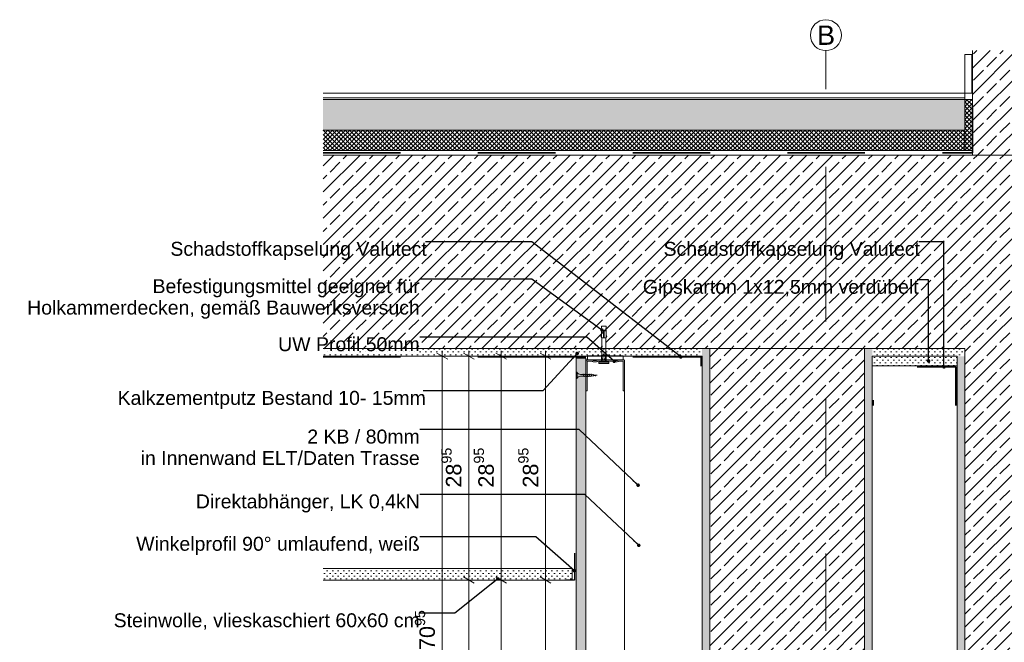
# Model space of a CAD drawing. Header units: metres. Extents: x -0.7 to 35.5, y 5.7 to 9.1.
# Tile 14 of 47: x 8.8 to 10.1, y 8.3 to 9.1. Entities that reach past the tile are written whole.
import ezdxf

# ---------------------------------------------------------------- set-up
doc = ezdxf.new("R2010")
doc.units = ezdxf.units.M
doc.header["$MEASUREMENT"] = 0
doc.linetypes.add('Strichlinie doppelt', pattern=[0.109361, 0.052917, -0.021167, 0.014111, -0.021167])
doc.linetypes.add('Strichlinie eng', pattern=[0.023, 0.015, -0.008])
for name, color, linetype in [('152 - Bemaßung_ Beschriftung.Ausbau', 7, 'Continuous'), ('301 - Elemente.Linie', 7, 'Continuous'), ('451 - Universal.Achsen Raster', 7, 'Continuous'), ('603 - Struktur.Bodenplatte_ Decke Roh', 7, 'Continuous'), ('605 - Struktur.Wand Innen', 7, 'Continuous'), ('608 - Struktur.Träger', 7, 'Continuous'), ('650 - Abdeckung.Fußboden Aufbau', 7, 'Continuous'), ('653 - Abdeckung.TB Verkofferung', 7, 'Continuous'), ('Neubau_301 - Elemente.Linie', 7, 'Continuous'), ('Neubau_651 - Abdeckung.Decke abgehängt_ bekleidet', 7, 'Continuous'), ('Neubau_653 - Abdeckung.TB Verkofferung', 7, 'Continuous'), ('Neubau_660 - Unterkonstruktion.Trockenbau', 7, 'Continuous')]:
    doc.layers.add(name, color=color, linetype=linetype)
doc.styles.add('ERSTELLTER_STIL_1', font='txt')
doc.dimstyles.new('ERSTELLTER_STIL__1', dxfattribs={"dimtxt": 0.02, "dimasz": 0.01064, "dimexe": 0.18, "dimexo": 0.0625, "dimgap": 0, "dimtad": 1, "dimtih": 1, "dimtoh": 1, "dimzin": 0, "dimdsep": 46, "dimtxsty": 'ERSTELLTER_STIL_1', "dimblk": 'ARROWHEAD_2', "dimblk1": 'ARROWHEAD_2', "dimblk2": 'ARROWHEAD_2', "dimcen": 0.09, "dimse1": 1, "dimse2": 1, "dimclrd": 7, "dimclre": 7, "dimclrt": 7, "dimazin": 0, "dimtfac": 1, "dimtdec": 4, "dimtmove": 0, "dimatfit": 3, "dimfxl": 1, "dimtolj": 1, "dimtzin": 0, "dimarcsym": 0})
doc.dimstyles.new('ERSTELLTER_STIL__2', dxfattribs={"dimtxt": 0.02, "dimasz": 0.01064, "dimexe": 0.18, "dimexo": 0.0625, "dimgap": 0, "dimtad": 1, "dimzin": 0, "dimdsep": 46, "dimtxsty": 'ERSTELLTER_STIL_1', "dimblk": 'ARROWHEAD_2', "dimblk1": 'ARROWHEAD_2', "dimblk2": 'ARROWHEAD_2', "dimcen": 0.09, "dimse1": 1, "dimse2": 1, "dimclrd": 7, "dimclre": 7, "dimclrt": 7, "dimazin": 0, "dimtfac": 1, "dimtdec": 4, "dimtmove": 0, "dimatfit": 3, "dimfxl": 1, "dimtolj": 1, "dimtzin": 0, "dimarcsym": 0})
doc.dimstyles.new('ERSTELLTER_STIL__3', dxfattribs={"dimtxt": 0.18, "dimasz": 0.00912, "dimexe": 0.18, "dimexo": 0.0625, "dimgap": 0, "dimtad": 0, "dimtih": 1, "dimtoh": 1, "dimdec": 4, "dimzin": 0, "dimdsep": 46, "dimcen": 0.09, "dimadec": 0, "dimazin": 0, "dimtfac": 1, "dimtdec": 4, "dimtmove": 0, "dimatfit": 3, "dimldrblk": 'ARROWHEAD_11', "dimfxl": 1, "dimtolj": 1, "dimtzin": 0, "dimarcsym": 0})
pattern_1 = [(45, (4.534124, 2.3439285), (-0.0028284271, 0.0028284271), []), (135, (4.534124, 2.3439285), (0.0028284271, 0.0028284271), [])]
pattern_2 = [(45, (4.534124, 2.343928), (-0.01697056, 0.01697056), []), (45, (4.525639, 2.352414), (-0.01697056, 0.01697056), [0.018, -0.006])]
pattern_3 = [(45, (4.534124, 2.3439285), (-0.003535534, 0.003535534), [0, -0.005])]

# ---------------------------------------------------------------- blocks, each defined once
blk = doc.blocks.new('*D62', base_point=(4.5341, 2.3439))
at = {"layer": '152 - Bemaßung_ Beschriftung.Ausbau', "color": 7, "linetype": 'Continuous', "lineweight": 5}
for p, q in [((9.9481, 7.9214), (9.9401, 7.9074)), ((9.9441, 7.9039), (9.9441, 7.9249)), ((9.9441, 7.9144), (10.2036, 7.9144)), ((10.1996, 7.9074), (10.2077, 7.9214)), ((10.2036, 7.9039), (10.2036, 7.9249)), ((10.2036, 7.9144), (10.2105, 7.9144))]:
    blk.add_line(p, q, dxfattribs=at)
at = {"layer": '152 - Bemaßung_ Beschriftung.Ausbau', "color": 7, "lineweight": 5, "insert": (10.0487, 7.9181), "char_height": 0.02, "attachment_point": 7, "style": 'ERSTELLTER_STIL_1'}
blk.add_mtext('\\A1;{\\pql;\\fArial|b0|i0|c0|p38;25\\fArial|b0|i0|c0|p38;\\A1{\\H.66x;\\S95^  ;}}', dxfattribs=at)
blk = doc.blocks.new('ARROWHEAD_2')
at = {"color": 0, "linetype": 'Continuous', "lineweight": 0}
for p, q in [((0, 0), (-1, 0)), ((-0.38, -0.66), (0.38, 0.66))]:
    blk.add_line(p, q, dxfattribs=at)
blk = doc.blocks.new('*D63', base_point=(4.5341, 2.3439))
at = {"layer": '152 - Bemaßung_ Beschriftung.Ausbau', "color": 7, "linetype": 'Continuous', "lineweight": 5}
for p, q in [((9.5656, 7.8766), (9.5576, 7.8626)), ((9.5616, 7.8591), (9.5616, 7.8801)), ((10.2077, 7.8766), (10.1996, 7.8626)), ((10.2036, 7.8591), (10.2036, 7.8801)), ((9.5548, 7.8696), (9.5616, 7.8696)), ((9.5616, 7.8696), (10.2036, 7.8696))]:
    blk.add_line(p, q, dxfattribs=at)
at = {"layer": '152 - Bemaßung_ Beschriftung.Ausbau', "color": 7, "lineweight": 5, "insert": (9.8624, 7.8733), "char_height": 0.02, "attachment_point": 7, "style": 'ERSTELLTER_STIL_1'}
blk.add_mtext('\\A1;{\\pql;\\fArial|b0|i0|c0|p38;64\\fArial|b0|i0|c0|p38;\\A1{\\H.66x;\\S2^  ;}}', dxfattribs=at)
blk = doc.blocks.new('*D67', base_point=(4.5341, 2.3439))
at = {"layer": '152 - Bemaßung_ Beschriftung.Ausbau', "color": 7, "linetype": 'Continuous', "lineweight": 5}
for p, q in [((9.5616, 7.8157), (9.5616, 7.8367)), ((10.2036, 7.8157), (10.2036, 7.8367)), ((9.5548, 7.8262), (9.5616, 7.8262)), ((9.5656, 7.8332), (9.5576, 7.8192)), ((9.5616, 7.8262), (10.2036, 7.8262)), ((10.2077, 7.8332), (10.1996, 7.8192))]:
    blk.add_line(p, q, dxfattribs=at)
at = {"layer": '152 - Bemaßung_ Beschriftung.Ausbau', "color": 7, "lineweight": 5, "insert": (9.8624, 7.8299), "char_height": 0.02, "attachment_point": 7, "style": 'ERSTELLTER_STIL_1'}
blk.add_mtext('\\A1;{\\pql;\\fArial|b0|i0|c0|p38;64\\fArial|b0|i0|c0|p38;\\A1{\\H.66x;\\S2^  ;}}', dxfattribs=at)
blk = doc.blocks.new('*D71', base_point=(4.5341, 2.3439))
at = {"layer": '152 - Bemaßung_ Beschriftung.Ausbau', "color": 7, "linetype": 'Continuous', "lineweight": 5}
for p, q in [((9.5324, 8.4094), (9.5114, 8.4094)), ((9.5149, 8.4135), (9.5289, 8.4054)), ((9.5219, 8.0289), (9.5219, 8.4094)), ((9.5324, 8.0289), (9.5114, 8.0289)), ((9.5149, 8.033), (9.5289, 8.0249))]:
    blk.add_line(p, q, dxfattribs=at)
at = {"layer": '152 - Bemaßung_ Beschriftung.Ausbau', "color": 7, "lineweight": 5, "char_height": 0.02, "attachment_point": 7, "rotation": 90, "style": 'ERSTELLTER_STIL_1'}
for s, insert in [('\\A1;{\\pql;\\fArial|b0|i0|c0|p38;38\\fArial|b0|i0|c0|p38;\\A1{\\H.66x;\\S05^  ;}}', (9.5183, 8.2066)), ('\\A1;{\\pql;\\fArial|b0|i0|c0|p38;2\\fArial|b0|i0|c0|p38;\\A1{\\H.66x;\\S7^  ;}}', (9.5179, 8.033))]:
    blk.add_mtext(s, dxfattribs=dict(at, insert=insert))
blk = doc.blocks.new('*D72', base_point=(4.5341, 2.3439))
at = {"layer": '152 - Bemaßung_ Beschriftung.Ausbau', "color": 7, "linetype": 'Continuous', "lineweight": 5}
for p, q in [((9.5289, 8.6949), (9.5149, 8.703)), ((9.5219, 8.6989), (9.5219, 8.7058)), ((9.5324, 8.6989), (9.5114, 8.6989)), ((9.5219, 8.4094), (9.5219, 8.6989)), ((9.5324, 8.4094), (9.5114, 8.4094)), ((9.5149, 8.4135), (9.5289, 8.4054))]:
    blk.add_line(p, q, dxfattribs=at)
at = {"layer": '152 - Bemaßung_ Beschriftung.Ausbau', "color": 7, "lineweight": 5, "insert": (9.5183, 8.529), "char_height": 0.02, "attachment_point": 7, "rotation": 90, "style": 'ERSTELLTER_STIL_1'}
blk.add_mtext('\\A1;{\\pql;\\fArial|b0|i0|c0|p38;28\\fArial|b0|i0|c0|p38;\\A1{\\H.66x;\\S95^  ;}}', dxfattribs=at)
blk = doc.blocks.new('*D73', base_point=(4.5341, 2.3439))
at = {"layer": '152 - Bemaßung_ Beschriftung.Ausbau', "color": 7, "linetype": 'Continuous', "lineweight": 5}
for p, q in [((9.475, 8.4094), (9.454, 8.4094)), ((9.4575, 8.4135), (9.4715, 8.4054)), ((9.4645, 7.9894), (9.4645, 8.4094)), ((9.475, 7.9894), (9.454, 7.9894)), ((9.4575, 7.9935), (9.4715, 7.9854)), ((9.4645, 7.9826), (9.4645, 7.9894))]:
    blk.add_line(p, q, dxfattribs=at)
at = {"layer": '152 - Bemaßung_ Beschriftung.Ausbau', "color": 7, "lineweight": 5, "insert": (9.4605, 8.1843), "char_height": 0.02, "attachment_point": 7, "rotation": 90, "style": 'ERSTELLTER_STIL_1'}
blk.add_mtext('\\A1;{\\pql;\\fArial|b0|i0|c0|p38;42}', dxfattribs=at)
blk = doc.blocks.new('*D74', base_point=(4.5341, 2.3439))
at = {"layer": '152 - Bemaßung_ Beschriftung.Ausbau', "color": 7, "linetype": 'Continuous', "lineweight": 5}
for p, q in [((9.4715, 8.6949), (9.4575, 8.703)), ((9.4645, 8.6989), (9.4645, 8.7058)), ((9.475, 8.6989), (9.454, 8.6989)), ((9.4645, 8.4094), (9.4645, 8.6989)), ((9.475, 8.4094), (9.454, 8.4094)), ((9.4575, 8.4135), (9.4715, 8.4054))]:
    blk.add_line(p, q, dxfattribs=at)
at = {"layer": '152 - Bemaßung_ Beschriftung.Ausbau', "color": 7, "lineweight": 5, "insert": (9.4609, 8.529), "char_height": 0.02, "attachment_point": 7, "rotation": 90, "style": 'ERSTELLTER_STIL_1'}
blk.add_mtext('\\A1;{\\pql;\\fArial|b0|i0|c0|p38;28\\fArial|b0|i0|c0|p38;\\A1{\\H.66x;\\S95^  ;}}', dxfattribs=at)
blk = doc.blocks.new('*D75', base_point=(4.5341, 2.3439))
at = {"layer": '152 - Bemaßung_ Beschriftung.Ausbau', "color": 7, "linetype": 'Continuous', "lineweight": 5}
for p, q in [((9.4332, 8.4094), (9.4122, 8.4094)), ((9.4157, 8.4135), (9.4297, 8.4054)), ((9.4227, 7.9894), (9.4227, 8.4094)), ((9.4332, 7.9894), (9.4122, 7.9894)), ((9.4157, 7.9935), (9.4297, 7.9854)), ((9.4227, 7.9826), (9.4227, 7.9894))]:
    blk.add_line(p, q, dxfattribs=at)
at = {"layer": '152 - Bemaßung_ Beschriftung.Ausbau', "color": 7, "lineweight": 5, "insert": (9.4187, 8.1843), "char_height": 0.02, "attachment_point": 7, "rotation": 90, "style": 'ERSTELLTER_STIL_1'}
blk.add_mtext('\\A1;{\\pql;\\fArial|b0|i0|c0|p38;42}', dxfattribs=at)
blk = doc.blocks.new('*D76', base_point=(4.5341, 2.3439))
at = {"layer": '152 - Bemaßung_ Beschriftung.Ausbau', "color": 7, "linetype": 'Continuous', "lineweight": 5}
for p, q in [((9.4297, 8.6949), (9.4157, 8.703)), ((9.4227, 8.6989), (9.4227, 8.7058)), ((9.4332, 8.6989), (9.4122, 8.6989)), ((9.4227, 8.4094), (9.4227, 8.6989)), ((9.4332, 8.4094), (9.4122, 8.4094)), ((9.4157, 8.4135), (9.4297, 8.4054))]:
    blk.add_line(p, q, dxfattribs=at)
at = {"layer": '152 - Bemaßung_ Beschriftung.Ausbau', "color": 7, "lineweight": 5, "insert": (9.419, 8.529), "char_height": 0.02, "attachment_point": 7, "rotation": 90, "style": 'ERSTELLTER_STIL_1'}
blk.add_mtext('\\A1;{\\pql;\\fArial|b0|i0|c0|p38;28\\fArial|b0|i0|c0|p38;\\A1{\\H.66x;\\S95^  ;}}', dxfattribs=at)
blk = doc.blocks.new('*D77', base_point=(4.5341, 2.3439))
at = {"layer": '152 - Bemaßung_ Beschriftung.Ausbau', "color": 7, "linetype": 'Continuous', "lineweight": 5}
for p, q in [((9.3955, 8.6949), (9.3815, 8.703)), ((9.3885, 8.6989), (9.3885, 8.7058)), ((9.399, 8.6989), (9.378, 8.6989)), ((9.3885, 7.9894), (9.3885, 8.6989)), ((9.399, 7.9894), (9.378, 7.9894)), ((9.3815, 7.9935), (9.3955, 7.9854)), ((9.3885, 7.9826), (9.3885, 7.9894))]:
    blk.add_line(p, q, dxfattribs=at)
at = {"layer": '152 - Bemaßung_ Beschriftung.Ausbau', "color": 7, "lineweight": 5, "insert": (9.3848, 8.319), "char_height": 0.02, "attachment_point": 7, "rotation": 90, "style": 'ERSTELLTER_STIL_1'}
blk.add_mtext('\\A1;{\\pql;\\fArial|b0|i0|c0|p38;70\\fArial|b0|i0|c0|p38;\\A1{\\H.66x;\\S95^  ;}}', dxfattribs=at)
blk = doc.blocks.new('ARROWHEAD_11')
at = {"color": 0, "linetype": 'Continuous', "lineweight": 0}
blk.add_line((0, 0), (-1, 0), dxfattribs=at)
at = {"color": 0, "linetype": 'Continuous', "lineweight": 0, "const_width": 0.25, "flags": 128}
blk.add_lwpolyline([(-0.125, 0, 1), (0.125, 0, 1)], format="xyb", close=True, dxfattribs=at)

msp = doc.modelspace()

# ---------------------------------------------------------------- hatches: boundary and pattern name
at = {"layer": '603 - Struktur.Bodenplatte_ Decke Roh', "linetype": 'Continuous', "lineweight": 5}
h = msp.add_hatch(dxfattribs=at)
h.set_pattern_fill('Beton__Stahlbeton_000b', style=0, pattern_type=2)
h.set_pattern_definition(pattern_2)
h.paths.add_polyline_path([(9.7241, 8.7089), (9.9441, 8.7089), (10.0636, 8.7089), (10.1936, 8.7089), (10.3241, 8.7089), (10.5441, 8.7089), (10.8941, 8.7089), (10.8941, 8.9589), (9.2346, 8.9589), (9.2346, 8.7089)])
h = msp.add_hatch(dxfattribs=at)
h.set_pattern_fill('Gips_000b', style=0, pattern_type=2)
h.set_pattern_definition(pattern_3)
h.paths.add_polyline_path([(9.2346, 8.6989), (9.7241, 8.6989), (9.7241, 8.7089), (9.2346, 8.7089)])
h = msp.add_hatch(dxfattribs=at)
h.set_pattern_fill('Gips_000b', style=0, pattern_type=2)
h.set_pattern_definition(pattern_3)
h.paths.add_polyline_path([(9.9441, 8.7089), (9.9441, 8.6989), (10.0636, 8.6989), (10.0636, 8.7089)])
at = {"layer": '605 - Struktur.Wand Innen', "linetype": 'Continuous', "lineweight": 5}
h = msp.add_hatch(dxfattribs=at)
h.set_pattern_fill('Beton__Stahlbeton_000b', style=0, pattern_type=2)
h.set_pattern_definition(pattern_2)
h.paths.add_polyline_path([(10.0736, 9.0939), (10.0736, 8.9589), (10.2046, 8.9589), (10.2046, 9.0939)])
h = msp.add_hatch(dxfattribs=at)
h.set_pattern_fill('Beton__Stahlbeton_000b', style=0, pattern_type=2)
h.set_pattern_definition(pattern_2)
h.paths.add_polyline_path([(10.0636, 8.7089), (10.0636, 8.6989), (10.0636, 7.8061), (10.1936, 7.8061), (10.1936, 8.6989), (10.1936, 8.7089)])
h = msp.add_hatch(dxfattribs=at)
h.set_pattern_fill('Gips_000b', style=0, pattern_type=2)
h.set_pattern_definition(pattern_3)
h.paths.add_polyline_path([(10.0636, 8.6989), (10.0536, 8.6989), (10.0536, 7.8061), (10.0636, 7.8061)])
at = {"layer": '608 - Struktur.Träger', "linetype": 'Continuous', "lineweight": 5}
h = msp.add_hatch(dxfattribs=at)
h.set_pattern_fill('Gips_000b', style=0, pattern_type=2)
h.set_pattern_definition(pattern_3)
h.paths.add_polyline_path([(9.7241, 8.7089), (9.7241, 8.0489), (9.7341, 8.0489), (9.7341, 8.0589), (9.7341, 8.7089)])
h = msp.add_hatch(dxfattribs=at)
h.set_pattern_fill('Beton__Stahlbeton_000b', style=0, pattern_type=2)
h.set_pattern_definition(pattern_2)
h.paths.add_polyline_path([(9.7341, 8.0589), (9.9341, 8.0589), (9.9341, 8.7089), (9.7341, 8.7089)])
h = msp.add_hatch(dxfattribs=at)
h.set_pattern_fill('Gips_000b', style=0, pattern_type=2)
h.set_pattern_definition(pattern_3)
h.paths.add_polyline_path([(9.9341, 8.0489), (9.9441, 8.0489), (9.9441, 8.7089), (9.9341, 8.7089), (9.9341, 8.0589)])
at = {"layer": '650 - Abdeckung.Fußboden Aufbau', "linetype": 'Continuous', "lineweight": 5}
h = msp.add_hatch(dxfattribs=at)
h.set_pattern_fill('Beton__unbewehrt_000b', color=1, style=0, pattern_type=2)
h.set_pattern_definition([(45, (4.534124, 2.343928), (-0.007071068, 0.007071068), [0.0075, -0.0025]), (45, (4.534124, 2.351), (-0.007071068, 0.007071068), [0.0075, -0.0025])])
h.paths.add_polyline_path([(10.0636, 9.0309), (10.0636, 8.9909), (9.2346, 8.9909), (9.2346, 9.0309)])
h = msp.add_hatch(dxfattribs=at)
h.set_pattern_fill('Dämmung__hart_2_000b', color=1, style=0, pattern_type=2)
h.set_pattern_definition(pattern_1)
h.paths.add_polyline_path([(10.0736, 8.9649), (10.0636, 8.9649), (10.0636, 9.0309), (10.0736, 9.0309)])
h = msp.add_hatch(dxfattribs=at)
h.set_pattern_fill('Dämmung__hart_2_000b', color=1, style=0, pattern_type=2)
h.set_pattern_definition(pattern_1)
h.paths.add_polyline_path([(10.0636, 8.9909), (10.0636, 8.9649), (9.2346, 8.9649), (9.2346, 8.9909)])
at = {"layer": 'Neubau_651 - Abdeckung.Decke abgehängt_ bekleidet', "linetype": 'Continuous', "lineweight": 5}
h = msp.add_hatch(dxfattribs=at)
h.set_pattern_fill('Gips_000b', style=0, pattern_type=2)
h.set_pattern_definition(pattern_3)
h.paths.add_polyline_path([(9.2346, 8.4094), (9.5562, 8.4094), (9.5562, 8.4244), (9.2346, 8.4244)])
at = {"layer": 'Neubau_653 - Abdeckung.TB Verkofferung', "linetype": 'Continuous', "lineweight": 5}
h = msp.add_hatch(dxfattribs=at)
h.set_pattern_fill('Gips_000b', style=0, pattern_type=2)
h.set_pattern_definition(pattern_3)
h.paths.add_polyline_path([(9.5616, 8.6965), (9.5616, 7.9894), (9.5741, 7.9894), (9.5741, 8.6965)])
h = msp.add_hatch(dxfattribs=at)
h.set_pattern_fill('Gips_000b', style=0, pattern_type=2)
h.set_pattern_definition(pattern_3)
h.paths.add_polyline_path([(9.9441, 8.6864), (10.0536, 8.6864), (10.0536, 8.6989), (9.9441, 8.6989)])

# ---------------------------------------------------------------- linework, layer by layer
at = {"layer": '301 - Elemente.Linie', "color": 1, "linetype": 'Continuous', "lineweight": 5}
for p, q in [((9.5943, 8.7317), (9.5968, 8.7317)), ((9.5978, 8.7317), (9.6003, 8.7317)), ((9.5968, 8.7227), (9.5978, 8.7227)), ((9.5949, 8.6959), (9.5949, 8.6949)), ((9.5958, 8.6913), (9.5958, 8.6988)), ((9.5979, 8.6959), (9.5979, 8.6949)), ((9.5988, 8.6988), (9.5988, 8.6913))]:
    msp.add_line(p, q, dxfattribs=at)
at = {"layer": '301 - Elemente.Linie', "color": 92, "linetype": 'Strichlinie eng', "lineweight": 35, "true_color": 0x00be00, "flags": 128}
for points in [[(9.2346, 8.9619), (10.0736, 8.9619), (10.0736, 9.0889)], [(9.2346, 8.6979), (9.7229, 8.6979), (9.7229, 8.6479)], [(10.0522, 8.6351), (10.0522, 8.6851), (9.9454, 8.6851), (9.9454, 8.6351)]]:
    msp.add_lwpolyline(points, dxfattribs=at)
at = {"layer": '301 - Elemente.Linie', "color": 1, "linetype": 'Continuous', "lineweight": 13, "flags": 128}
msp.add_lwpolyline([(10.0725, 9.0389), (10.0636, 9.0389), (10.0636, 9.0889), (10.0725, 9.0889)], close=True, dxfattribs=at)
at = {"layer": '301 - Elemente.Linie', "color": 1, "linetype": 'Continuous', "lineweight": 5}
for points in [[(9.5943, 8.7237), (9.5933, 8.724), (9.5943, 8.7267)], [(9.5948, 8.7327), (9.5943, 8.7377), (9.6003, 8.7377), (9.5998, 8.7327)], [(9.6003, 8.7237), (9.6013, 8.724), (9.6003, 8.7267)]]:
    msp.add_lwpolyline(points, dxfattribs=at)
for points in [[(9.5943, 8.7327), (9.5968, 8.7327), (9.5968, 8.7227), (9.5943, 8.7227)], [(9.5978, 8.7227), (9.6003, 8.7227), (9.6003, 8.7327), (9.5978, 8.7327)]]:
    msp.add_lwpolyline(points, close=True, dxfattribs=at)
at = {"layer": '301 - Elemente.Linie', "color": 1, "linetype": 'Continuous', "lineweight": 5, "flags": 128}
for points in [[(9.5943, 8.6913), (9.5943, 8.6988), (9.5948, 8.7019), (9.5948, 8.7227)], [(9.6003, 8.6913), (9.6003, 8.6988), (9.5998, 8.7019), (9.5998, 8.7227)]]:
    msp.add_lwpolyline(points, dxfattribs=at)
msp.add_lwpolyline([(9.5948, 8.7019), (9.5958, 8.6988), (9.597, 8.7017, -0.659396), (9.5975, 8.7017), (9.5988, 8.6988), (9.5998, 8.7019)], format="xyb", dxfattribs=at)
at = {"layer": '301 - Elemente.Linie', "color": 1, "linetype": 'Continuous', "lineweight": 5}
msp.add_lwpolyline([(9.5912, 8.6896), (9.5942, 8.6894, 0.038322), (9.6003, 8.6894), (9.6033, 8.6896, 0.39195), (9.6038, 8.6901), (9.6038, 8.6908, 0.414214), (9.6033, 8.6913), (9.5913, 8.6913, 0.414214), (9.5908, 8.6908), (9.5908, 8.6901, 0.39195)], format="xyb", close=True, dxfattribs=at)
at = {"layer": '451 - Universal.Achsen Raster', "color": 160, "linetype": 'Strichlinie doppelt', "lineweight": 9, "true_color": 0x3232ff}
for q in [(9.8841, 9.0939), (9.8841, 7.9439)]:
    msp.add_line((9.8841, 8.8439), q, dxfattribs=at)
at = {"layer": '451 - Universal.Achsen Raster', "color": 160, "linetype": 'Continuous', "lineweight": 9, "true_color": 0x3232ff}
msp.add_circle((9.8841, 9.1139), 0.02, dxfattribs=at)
at = {"layer": '451 - Universal.Achsen Raster', "color": 160, "linetype": 'Strichlinie doppelt', "lineweight": 9, "true_color": 0x3232ff}
msp.add_point((9.8841, 8.8439), dxfattribs=at)
msp.add_point((9.8841, 8.8439), dxfattribs=at)
at = {"layer": '603 - Struktur.Bodenplatte_ Decke Roh', "color": 1, "linetype": 'Continuous', "lineweight": 13}
for p, q in [((10.0736, 8.9649), (9.2346, 8.9649)), ((10.0736, 8.9589), (9.2346, 8.9589))]:
    msp.add_line(p, q, dxfattribs=at)
at = {"layer": '603 - Struktur.Bodenplatte_ Decke Roh', "color": 7, "linetype": 'Continuous', "lineweight": 13}
msp.add_line((10.0736, 8.9589), (9.2346, 8.9589), dxfattribs=at)
at = {"layer": '603 - Struktur.Bodenplatte_ Decke Roh', "color": 7, "linetype": 'Continuous', "lineweight": 5}
for p, q in [((9.5846, 8.6989), (9.2346, 8.6989)), ((9.5846, 8.6989), (9.2346, 8.6989)), ((10.0536, 8.6989), (9.9441, 8.6989))]:
    msp.add_line(p, q, dxfattribs=at)
at = {"layer": '603 - Struktur.Bodenplatte_ Decke Roh', "color": 7, "linetype": 'Continuous', "lineweight": 13, "flags": 128}
msp.add_lwpolyline([(10.0636, 8.7089), (9.9441, 8.7089), (9.9341, 8.7089), (9.7341, 8.7089), (9.7241, 8.7089), (9.2346, 8.7089)], dxfattribs=at)
at = {"layer": '603 - Struktur.Bodenplatte_ Decke Roh', "color": 7, "linetype": 'Continuous', "lineweight": 5, "flags": 128}
msp.add_lwpolyline([(9.7241, 8.6989), (9.6241, 8.6989), (9.5971, 8.6989), (9.5846, 8.6989)], dxfattribs=at)
at = {"layer": '605 - Struktur.Wand Innen', "color": 7, "linetype": 'Continuous', "lineweight": 18}
for p in [(10.0736, 9.0939), (10.2046, 8.9589)]:
    msp.add_line(p, (10.0736, 8.9589), dxfattribs=at)
at = {"layer": '605 - Struktur.Wand Innen', "color": 7, "linetype": 'Continuous', "lineweight": 13}
msp.add_line((10.0536, 8.6989), (10.0536, 7.8061), dxfattribs=at)
at = {"layer": '605 - Struktur.Wand Innen', "color": 1, "linetype": 'Continuous', "lineweight": 13, "flags": 128}
msp.add_lwpolyline([(10.0636, 9.0389), (10.0636, 8.9909)], dxfattribs=at)
at = {"layer": '605 - Struktur.Wand Innen', "color": 7, "linetype": 'Continuous', "lineweight": 18, "flags": 128}
msp.add_lwpolyline([(10.0636, 8.7089), (10.0636, 8.6989), (10.0636, 7.8061)], dxfattribs=at)
at = {"layer": '608 - Struktur.Träger', "color": 7, "linetype": 'Continuous', "lineweight": 13}
for p, q in [((9.7341, 8.7089), (9.7341, 8.0589)), ((9.9341, 8.7089), (9.9341, 8.0589))]:
    msp.add_line(p, q, dxfattribs=at)
at = {"layer": '608 - Struktur.Träger', "color": 7, "linetype": 'Continuous', "lineweight": 5}
for p, q in [((9.7241, 8.6989), (9.7241, 8.0489)), ((9.9441, 8.6989), (9.9441, 8.0489))]:
    msp.add_line(p, q, dxfattribs=at)
at = {"layer": '650 - Abdeckung.Fußboden Aufbau', "color": 1, "linetype": 'Continuous', "lineweight": 13}
for p, q in [((9.2346, 9.0389), (10.0636, 9.0389)), ((9.2346, 9.0329), (10.0636, 9.0329)), ((9.2346, 9.0309), (10.0636, 9.0309)), ((9.2346, 8.9909), (10.0636, 8.9909))]:
    msp.add_line(p, q, dxfattribs=at)
at = {"layer": '650 - Abdeckung.Fußboden Aufbau', "color": 1, "linetype": 'Continuous', "lineweight": 9, "flags": 128}
msp.add_lwpolyline([(10.0736, 8.9649), (10.0636, 8.9649), (10.0636, 9.0309), (10.0736, 9.0309)], close=True, dxfattribs=at)
at = {"layer": '653 - Abdeckung.TB Verkofferung', "color": 1, "linetype": 'Continuous', "lineweight": 13}
msp.add_line((9.5339, 8.6978), (9.5739, 8.6978), dxfattribs=at)
at = {"layer": 'Neubau_301 - Elemente.Linie', "color": 1, "linetype": 'Continuous', "lineweight": 25, "flags": 128}
msp.add_lwpolyline([(9.5592, 8.4444), (9.5592, 8.4094), (9.5492, 8.4094)], dxfattribs=at)
at = {"layer": 'Neubau_651 - Abdeckung.Decke abgehängt_ bekleidet', "color": 1, "linetype": 'Continuous', "lineweight": 5}
for p, q in [((9.5562, 8.4244), (9.2346, 8.4244)), ((9.5562, 8.4094), (9.2346, 8.4094))]:
    msp.add_line(p, q, dxfattribs=at)
at = {"layer": 'Neubau_653 - Abdeckung.TB Verkofferung', "color": 1, "linetype": 'Continuous', "lineweight": 13, "flags": 128}
msp.add_lwpolyline([(9.5616, 8.6965), (9.5616, 7.9894), (9.5741, 7.9894), (9.5741, 8.6965)], close=True, dxfattribs=at)
at = {"layer": 'Neubau_653 - Abdeckung.TB Verkofferung', "color": 1, "linetype": 'Continuous', "lineweight": 5, "flags": 128}
for points in [[(9.6241, 8.6939), (9.6241, 8.0289)], [(9.5562, 8.4244), (9.5562, 8.4094)]]:
    msp.add_lwpolyline(points, dxfattribs=at)
at = {"layer": 'Neubau_653 - Abdeckung.TB Verkofferung', "color": 1, "linetype": 'Continuous', "lineweight": 9, "flags": 128}
msp.add_lwpolyline([(9.9441, 8.6864), (10.0536, 8.6864), (10.0536, 8.6989), (9.9441, 8.6989)], close=True, dxfattribs=at)
at = {"layer": 'Neubau_660 - Unterkonstruktion.Trockenbau', "color": 1, "linetype": 'Continuous', "lineweight": 5}
for p, q in [((9.5626, 8.6699), (9.5626, 8.6784)), ((9.5716, 8.6722), (9.5706, 8.6762)), ((9.5742, 8.6722), (9.5732, 8.6762)), ((9.5768, 8.6722), (9.5758, 8.6762)), ((9.5794, 8.6722), (9.5784, 8.6762)), ((9.5818, 8.6725), (9.581, 8.676)), ((9.584, 8.6729), (9.5835, 8.6755)), ((9.5863, 8.6732), (9.586, 8.675))]:
    msp.add_line(p, q, dxfattribs=at)
at = {"layer": 'Neubau_660 - Unterkonstruktion.Trockenbau', "color": 1, "linetype": 'Continuous', "lineweight": 5, "flags": 128}
for points in [[(9.5741, 8.6542), (9.5741, 8.6922, -0.414214), (9.5761, 8.6942), (9.5816, 8.6942, -0.156603), (9.5837, 8.6935, 0.156603), (9.5847, 8.6932), (9.5865, 8.6932, 0.156603), (9.5875, 8.6935, -0.156603), (9.5896, 8.6942), (9.6086, 8.6942, -0.156603), (9.6107, 8.6935, 0.156603), (9.6117, 8.6932), (9.6135, 8.6932, 0.156603), (9.6145, 8.6935, -0.156603), (9.6166, 8.6942), (9.6221, 8.6942, -0.414214), (9.6241, 8.6922), (9.6241, 8.6542), (9.6224, 8.6542), (9.6224, 8.6922, 0.414214), (9.6221, 8.6924), (9.6166, 8.6924, 0.156603), (9.6156, 8.6921, -0.156603), (9.6135, 8.6914), (9.6117, 8.6914, -0.156603), (9.6097, 8.6921, 0.156603), (9.6086, 8.6924), (9.5896, 8.6924, 0.156603), (9.5886, 8.6921, -0.156603), (9.5865, 8.6914), (9.5847, 8.6914, -0.156603), (9.5827, 8.6921, 0.156603), (9.5816, 8.6924), (9.5761, 8.6924, 0.414214), (9.5759, 8.6922), (9.5759, 8.6542)], [(9.5797, 8.6753), (9.5671, 8.6753, -0.304192), (9.5626, 8.6784), (9.5616, 8.6784), (9.5616, 8.6699), (9.5626, 8.6699, -0.304191), (9.5671, 8.6731), (9.5797, 8.6731), (9.5888, 8.6742)]]:
    msp.add_lwpolyline(points, format="xyb", close=True, dxfattribs=at)
msp.add_lwpolyline([(9.6221, 8.6942), (9.6221, 8.6992), (9.5761, 8.6992), (9.5761, 8.6942)], close=True, dxfattribs=at)

# ---------------------------------------------------------------- texts
at = {"layer": '152 - Bemaßung_ Beschriftung.Ausbau', "color": 7, "linetype": 'Continuous', "lineweight": 9, "char_height": 0.018, "style": 'ERSTELLTER_STIL_1'}
for s, insert, attachment_point in [('\\A1;{\\pql;\\fArial|b0|i0|c0|p38;Schadstoffkapselung\\fArial|b0|i0|c0|p38; \\fArial|b0|i0|c0|p38;Valutect}', (9.0372, 8.8467), 1), ('\\A1;{\\pql;\\fArial|b0|i0|c0|p38;Schadstoffkapselung\\fArial|b0|i0|c0|p38; \\fArial|b0|i0|c0|p38;Valutect}', (9.6744, 8.8467), 1), ('\\A1;{\\pql;\\fArial|b0|i0|c0|p38;Gipskarton 1x12,5mm\\fArial|b0|i0|c0|p38; verdübelt}', (9.6476, 8.7976), 1), ('\\A1;{\\pqr;\\fArial|b0|i0|c0|p38;UW\\fArial|b0|i0|c0|p38; Profil \\fArial|b0|i0|c0|p38;50\\fArial|b0|i0|c0|p38;mm}', (9.3594, 8.7234), 3), ('\\A1;{\\pql;\\fArial|b0|i0|c0|p38;Kalkzementputz Bestand\\fArial|b0|i0|c0|p38; 10- 15mm}', (8.969, 8.654), 1), ('\\A1;{\\pqr;\\fArial|b0|i0|c0|p38;Direktabhänger, LK 0,4kN}', (9.3594, 8.5202), 3), ('\\A1;{\\pqr;\\fArial|b0|i0|c0|p38;Winkelprofil 90°\\fArial|b0|i0|c0|p38; umlaufend, weiß}', (9.3594, 8.4654), 3), ('\\A1;{\\pqr;\\fArial|b0|i0|c0|p38;Steinwolle, vlieskaschiert\\fArial|b0|i0|c0|p38; 60x60 cm}', (9.3594, 8.3665), 3)]:
    msp.add_mtext(s, dxfattribs=dict(at, insert=insert, attachment_point=attachment_point))
at = {"layer": '152 - Bemaßung_ Beschriftung.Ausbau', "color": 7, "linetype": 'Continuous', "lineweight": 9, "char_height": 0.018, "attachment_point": 3, "style": 'ERSTELLTER_STIL_1'}
for s, insert, line_spacing_factor in [('\\A1;{\\pqr;\\fArial|b0|i0|c0|p38;Befestigungsmittel geeignet für\\P\\pqr;\\fArial|b0|i0|c0|p38;Holkammerdecken, gemäß Bauwerksversuch}', (9.3594, 8.7984), 0.921299), ('\\A1;{\\pqr;\\fArial|b0|i0|c0|p38;2 KB / 80mm \\P\\pqr;\\fArial|b0|i0|c0|p38;in Innenwand ELT\\fArial|b0|i0|c0|p38;/Daten Trasse}', (9.3594, 8.604), 0.9248)]:
    msp.add_mtext(s, dxfattribs=dict(at, insert=insert, line_spacing_factor=line_spacing_factor))
at = {"layer": '451 - Universal.Achsen Raster', "color": 160, "lineweight": 9, "true_color": 0x3232ff, "insert": (9.8727, 9.1264), "char_height": 0.025, "attachment_point": 1, "style": 'ERSTELLTER_STIL_1'}
msp.add_mtext('\\A1;{\\pql;\\pt0;\\fArial|b0|i0|c0|p38;B}', dxfattribs=at)

# ---------------------------------------------------------------- dimensions: what is measured, and where the dimension line sits
at = {"layer": '152 - Bemaßung_ Beschriftung.Ausbau', "color": 7, "linetype": 'Continuous', "lineweight": 5}
for base, p1, p2, picture, middle in [((9.3885, 8.6989), (9.5616, 7.9894), (9.7241, 8.6989), '*D77', (9.3745, 8.3689)), ((9.4227, 8.6989), (9.5344, 8.4094), (9.7241, 8.6989), '*D76', (9.4087, 8.5789)), ((9.4645, 8.6989), (9.5344, 8.4094), (9.7241, 8.6989), '*D74', (9.4505, 8.5789)), ((9.5219, 8.6989), (9.5344, 8.4094), (9.7241, 8.6989), '*D72', (9.5079, 8.5789)), ((9.4227, 8.4094), (9.5616, 7.9894), (9.5344, 8.4094), '*D75', (9.4087, 8.1995)), ((9.4645, 8.4094), (9.5616, 7.9894), (9.5344, 8.4094), '*D73', (9.4505, 8.1995)), ((9.5219, 8.4094), (9.675, 8.0289), (9.5344, 8.4094), '*D71', (9.5079, 8.2565))]:
    dim = msp.add_linear_dim(base=base, p1=p1, p2=p2, angle=90, dimstyle='ERSTELLTER_STIL__2', dxfattribs=at)
    dim.commit()
    dim.dimension.update_dxf_attribs({"geometry": picture, "text_midpoint": middle, "dimtype": 160, "text_rotation": 90})
for base, p1, picture, middle in [((10.2036, 7.8696), (9.5616, 7.9894), '*D63', (9.9047, 7.8836)), ((10.2036, 7.8262), (9.5616, 7.9894), '*D67', (9.9047, 7.8402)), ((10.2036, 7.9144), (9.9441, 8.0489), '*D62', (10.0986, 7.9284))]:
    dim = msp.add_linear_dim(base=base, p1=p1, p2=(10.2036, 8.6989), dimstyle='ERSTELLTER_STIL__1', dxfattribs=at)
    dim.commit()
    dim.dimension.update_dxf_attribs({"geometry": picture, "text_midpoint": middle, "dimtype": 160})

# ---------------------------------------------------------------- leaders
at = {"layer": '152 - Bemaßung_ Beschriftung.Ausbau', "color": 7, "linetype": 'Continuous', "lineweight": 9, "annotation_type": 0, "has_hookline": 1, "hookline_direction": 1}
for points, text_width in [([(9.6966, 8.6979), (9.504, 8.8467), (9.3668, 8.8467)], 0.3297), ([(10.0367, 8.6851), (10.0367, 8.8467), (10.0041, 8.8467)], 0.3297), ([(9.5948, 8.7327), (9.504, 8.7984), (9.3594, 8.7984)], 0.5031), ([(10.0167, 8.6928), (10.0167, 8.7976), (10.0022, 8.7976)], 0.3546), ([(9.6106, 8.6923), (9.5754, 8.7234), (9.3594, 8.7234)], 0.1793), ([(9.5627, 8.7024), (9.5185, 8.654), (9.3636, 8.654)], 0.3945), ([(9.6415, 8.5321), (9.5654, 8.604), (9.3594, 8.604)], 0.3576), ([(9.6424, 8.4544), (9.5725, 8.5202), (9.3594, 8.5202)], 0.285), ([(9.5592, 8.4216), (9.5093, 8.4654), (9.3594, 8.4654)], 0.365), ([(9.4603, 8.4109), (9.4045, 8.3665), (9.3594, 8.3665)], 0.3924)]:
    msp.add_leader(points, dimstyle='ERSTELLTER_STIL__3', dxfattribs=dict(at, text_width=text_width))

doc.saveas('drawing.dxf')
